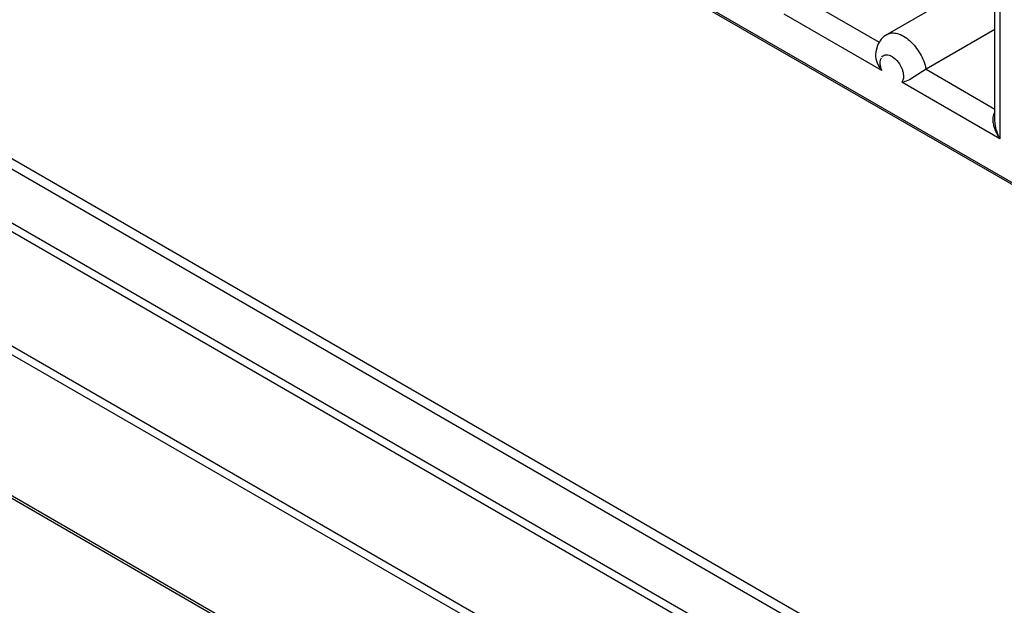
# Model space of a CAD drawing. Header units: inches. Extents: x 0 to 34, y 0 to 22.
# Tile 72 of 125: x 24.04 to 24.394, y 14.986 to 15.196. Entities that reach past the tile are written whole.
import ezdxf

# ---------------------------------------------------------------- set-up
doc = ezdxf.new("R2010")
doc.units = ezdxf.units.IN
doc.header["$LTSCALE"] = 1.87
doc.header["$MEASUREMENT"] = 0
doc.layers.get('0').update_dxf_attribs({"linetype": 'CONTINUOUS'})
doc.layers.add('02___PRT_ALL_AXES', color=7, linetype='CONTINUOUS')

msp = doc.modelspace()

# ---------------------------------------------------------------- linework, layer by layer
at = {"color": 7, "linetype": 'CONTINUOUS'}
for p, q in [((26.88016, 13.50076), (22.14961, 16.23212)), ((26.88578, 13.50132), (22.15524, 16.23268)), ((22.1311, 16.22054), (26.86164, 13.48918)), ((22.13297, 16.22252), (26.86352, 13.49116)), ((26.84382, 13.45831), (22.11328, 16.18967)), ((26.84305, 13.45565), (22.1125, 16.187)), ((22.03903, 16.17889), (26.91807, 13.3618)), ((22.03965, 16.17756), (26.91869, 13.36047)), ((24.74007, 14.93884), (24.04584, 15.33968)), ((24.39015, 15.1598), (24.39015, 15.26274)), ((24.39188, 15.26404), (24.39188, 15.15314)), ((24.39015, 15.21288), (24.35145, 15.19054)), ((24.32387, 15.20205), (24.34863, 15.18776)), ((24.34956, 15.17758), (24.31448, 15.19783)), ((24.39015, 15.19232), (24.36544, 15.17805)), ((24.34738, 15.18428), (24.34732, 15.18337)), ((24.34799, 15.18653), (24.34738, 15.18427)), ((24.36544, 15.17805), (24.36121, 15.17535)), ((24.36544, 15.17805), (24.39015, 15.16379)), ((24.39188, 15.15314), (24.35679, 15.1734)), ((24.39015, 15.1628), (24.38973, 15.16211)), ((24.39022, 15.1586), (24.39015, 15.15982))]:
    msp.add_line(p, q, dxfattribs=at)
for points, knots in [([(24.35145, 15.19054), (24.35198, 15.19084), (24.35326, 15.19121), (24.35535, 15.19094), (24.35753, 15.18996), (24.36049, 15.18773), (24.36354, 15.18379), (24.36505, 15.18001), (24.36544, 15.17805)], [0, 0, 0, 0, 0.087027, 0.184417, 0.297479, 0.426213, 0.713431, 1, 1, 1, 1]), ([(24.35145, 15.19054), (24.35067, 15.19009), (24.34927, 15.18892), (24.34833, 15.18735), (24.34799, 15.18653)], [0, 0, 0, 0, 0.501182, 1, 1, 1, 1]), ([(24.34956, 15.17758), (24.3494, 15.178), (24.34894, 15.17946), (24.34889, 15.1812), (24.34942, 15.18216)], [0, 0, 0, 0, 0.292671, 1, 1, 1, 1]), ([(24.34956, 15.1824), (24.34974, 15.18265), (24.35022, 15.1831), (24.3512, 15.18336), (24.35229, 15.18318), (24.35387, 15.18241), (24.35563, 15.18064), (24.3566, 15.17882), (24.35694, 15.17782)], [0, 0, 0, 0, 0.091129, 0.182799, 0.286158, 0.406727, 0.692356, 1, 1, 1, 1]), ([(24.35694, 15.17782), (24.35708, 15.1774), (24.35745, 15.17597), (24.3574, 15.17426), (24.35679, 15.1734)], [0, 0, 0, 0, 0.297124, 1, 1, 1, 1]), ([(24.36121, 15.17535), (24.36045, 15.17486), (24.35907, 15.174), (24.35751, 15.17346), (24.35679, 15.1734)], [0, 0, 0, 0, 0.559357, 1, 1, 1, 1]), ([(24.38973, 15.16211), (24.38963, 15.16188), (24.38932, 15.16089), (24.38934, 15.15982), (24.38945, 15.15904)], [0, 0, 0, 0, 0.240341, 1, 1, 1, 1]), ([(24.38945, 15.15904), (24.38953, 15.15853), (24.39, 15.15644), (24.39098, 15.15449), (24.39188, 15.15314)], [0, 0, 0, 0, 0.243738, 1, 1, 1, 1])]:
    msp.add_open_spline(points, degree=3, knots=knots, dxfattribs=at)
for points in [[(24.34732, 15.18337), (24.34731, 15.1813), (24.34826, 15.17919), (24.34956, 15.17758)], [(24.39188, 15.15314), (24.39103, 15.15485), (24.39042, 15.15671), (24.39022, 15.1586)]]:
    msp.add_open_spline(points, degree=3, dxfattribs=at)
at = {"layer": '02___PRT_ALL_AXES', "color": 7, "linetype": 'CONTINUOUS'}
msp.add_line((24.04531, 15.33938), (24.7512, 14.9318), dxfattribs=at)

doc.saveas('drawing.dxf')
